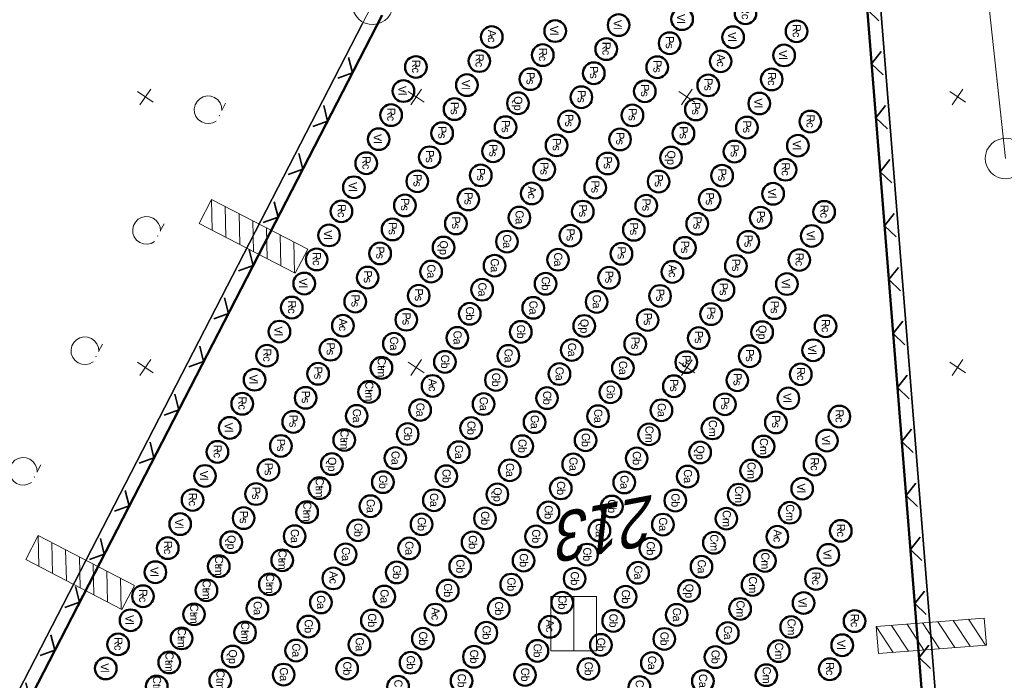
# Model space of a CAD drawing. Header units: metres. Extents: x 33319786 to 33319874, y 5793895 to 5794009.
# Tile 4 of 6: x 33319815 to 33319852, y 5793959 to 5793983. Entities that reach past the tile are written whole.
import ezdxf

# ---------------------------------------------------------------- set-up
doc = ezdxf.new("R2010")
doc.units = ezdxf.units.M
for name, color, linetype in [('ALKIS-GRZN', 7, 'Continuous'), ('Geländepunkte', 7, 'Continuous'), ('Laubbaumreihe', 7, 'Continuous'), ('PV_Bepflanzung', 7, 'Continuous'), ('PV_Zaun', 7, 'Continuous')]:
    doc.layers.add(name, color=color, linetype=linetype)
doc.styles.add('1', font='txt', dxfattribs={"height": 1})
doc.styles.add('189', font='txt', dxfattribs={"height": 1})
doc.styles.add('97', font='txt', dxfattribs={"width": 0.904762, "oblique": 17.156863, "height": 1})

# ---------------------------------------------------------------- blocks, each defined once
blk = doc.blocks.new('SYMB8590')
at = {"color": 18, "lineweight": 35, "true_color": 0x000000}
blk.add_lwpolyline([(-0.084743, 0.078405), (0, 0), (0.088911, 0.078405)], dxfattribs=at)
blk.add_lwpolyline([(-0.084743, 0.078405), (0, 0), (0.088911, 0.078405)], dxfattribs=at)
blk = doc.blocks.new('SymLine1')
at = {"xscale": 5, "yscale": 5, "rotation": 274.5622650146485}
for p in [(33319846.718, 5793983.273), (33319846.877, 5793981.28), (33319847.036, 5793979.286), (33319847.195, 5793977.292), (33319847.354, 5793975.299), (33319847.513, 5793973.305), (33319847.672, 5793971.311), (33319847.831, 5793969.318), (33319847.99, 5793967.324), (33319848.149, 5793965.33), (33319848.308, 5793963.337), (33319848.468, 5793961.343), (33319848.627, 5793959.349)]:
    blk.add_blockref('SYMB8590', p, dxfattribs=at)
blk = doc.blocks.new('SymLine3')
at = {"xscale": 5, "yscale": 5, "rotation": 62.73031997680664}
for p in [(33319827.702, 5793980.943), (33319826.786, 5793979.165), (33319825.869, 5793977.387), (33319824.953, 5793975.61), (33319824.037, 5793973.832), (33319823.12, 5793972.054), (33319822.204, 5793970.276), (33319821.288, 5793968.499), (33319820.371, 5793966.721), (33319819.455, 5793964.943), (33319818.538, 5793963.166), (33319817.622, 5793961.388), (33319816.706, 5793959.61), (33319815.789, 5793957.832), (33319814.873, 5793956.055), (33319813.957, 5793954.277), (33319813.04, 5793952.499), (33319812.124, 5793950.721), (33319811.208, 5793948.944)]:
    blk.add_blockref('SYMB8590', p, dxfattribs=at)
blk = doc.blocks.new('SYMB1405')
at = {"color": 20, "lineweight": 13, "true_color": 0xff4020}
blk.add_lwpolyline([(0.498496, 0), (0.488291, 0.100346), (0.458096, 0.196585), (0.409147, 0.284775), (0.343447, 0.361306), (0.263686, 0.423045), (0.17313, 0.467465), (0.075486, 0.492747), (-0.025248, 0.497856), (-0.124949, 0.482582), (-0.219535, 0.447552), (-0.305132, 0.394198), (-0.378238, 0.324706), (-0.435858, 0.241921), (-0.475634, 0.149231), (-0.495938, 0.050432), (-0.495938, -0.050432), (-0.475634, -0.149231), (-0.435858, -0.241921), (-0.378238, -0.324706), (-0.305132, -0.394198), (-0.219535, -0.447552), (-0.124949, -0.482582), (-0.025248, -0.497856), (0.075486, -0.492747), (0.17313, -0.467465), (0.263686, -0.423045), (0.343447, -0.361306), (0.409147, -0.284775), (0.458096, -0.196585), (0.488291, -0.100346), (0.498496, 0)], close=True, dxfattribs=at)
blk = doc.blocks.new('SYMB1300')
at = {"color": 20, "lineweight": 13, "true_color": 0xff4020}
for p, q in [((-0.05, -0.05), (0.05, 0.05)), ((-0.05, 0.05), (0.05, -0.05)), ((-0.05, -0.05), (0.05, 0.05)), ((-0.05, 0.05), (0.05, -0.05))]:
    blk.add_line(p, q, dxfattribs=at)
blk = doc.blocks.new('SYMB8000')
at = {"color": 20, "lineweight": 13, "true_color": 0xff4020}
blk.add_line((0.042328, 0), (0.102867, 0), dxfattribs=at)
blk.add_line((0.042328, 0), (0.102867, 0), dxfattribs=at)
blk.add_line((0.042328, 0), (0.102867, 0), dxfattribs=at)
blk.add_line((0.042328, 0), (0.102867, 0), dxfattribs=at)
blk.add_lwpolyline([(-0.04582, 0.001723), (-0.069537, 0.018347), (-0.087649, 0.04095), (-0.098706, 0.06772), (-0.101823, 0.096516), (-0.09675, 0.125032), (-0.083894, 0.150986), (-0.064283, 0.1723), (-0.039487, 0.187269), (-0.011491, 0.194695), (0.017464, 0.193982), (0.045061, 0.185188), (0.06909, 0.169017), (0.087628, 0.146763), (0.099192, 0.120208), (0.102855, 0.091476), (0.098325, 0.062869), (0.085964, 0.036675), (0.066762, 0.014992), (0.042255, -0.000446)], dxfattribs=at)
blk.add_lwpolyline([(-0.04582, 0.001723), (-0.069537, 0.018347), (-0.087649, 0.04095), (-0.098706, 0.06772), (-0.101823, 0.096516), (-0.09675, 0.125032), (-0.083894, 0.150986), (-0.064283, 0.1723), (-0.039487, 0.187269), (-0.011491, 0.194695), (0.017464, 0.193982), (0.045061, 0.185188), (0.06909, 0.169017), (0.087628, 0.146763), (0.099192, 0.120208), (0.102855, 0.091476), (0.098325, 0.062869), (0.085964, 0.036675), (0.066762, 0.014992), (0.042255, -0.000446)], dxfattribs=at)
blk.add_lwpolyline([(-0.04582, 0.001723), (-0.069537, 0.018347), (-0.087649, 0.04095), (-0.098706, 0.06772), (-0.101823, 0.096516), (-0.09675, 0.125032), (-0.083894, 0.150986), (-0.064283, 0.1723), (-0.039487, 0.187269), (-0.011491, 0.194695), (0.017464, 0.193982), (0.045061, 0.185188), (0.06909, 0.169017), (0.087628, 0.146763), (0.099192, 0.120208), (0.102855, 0.091476), (0.098325, 0.062869), (0.085964, 0.036675), (0.066762, 0.014992), (0.042255, -0.000446)], dxfattribs=at)
blk.add_lwpolyline([(-0.04582, 0.001723), (-0.069537, 0.018347), (-0.087649, 0.04095), (-0.098706, 0.06772), (-0.101823, 0.096516), (-0.09675, 0.125032), (-0.083894, 0.150986), (-0.064283, 0.1723), (-0.039487, 0.187269), (-0.011491, 0.194695), (0.017464, 0.193982), (0.045061, 0.185188), (0.06909, 0.169017), (0.087628, 0.146763), (0.099192, 0.120208), (0.102855, 0.091476), (0.098325, 0.062869), (0.085964, 0.036675), (0.066762, 0.014992), (0.042255, -0.000446)], dxfattribs=at)
blk.add_lwpolyline([(-0.00063, -0.000819), (0.001214, 0.000288), (-0.000815, 0.000473), (-0.00063, -0.000819)], close=True, dxfattribs=at)
blk.add_lwpolyline([(-0.00063, -0.000819), (0.001214, 0.000288), (-0.000815, 0.000473), (-0.00063, -0.000819)], close=True, dxfattribs=at)
blk = doc.blocks.new('PUNKT')
blk.add_point((0, 0))
at = {"flags": 1}
for tag, p in [('PUNKTNUMMER', (1, 0.5)), ('PUNKTHOEHE', (1, -0.5)), ('PUNKTSPEZIFIKATION', (1, -1.5))]:
    blk.add_attdef(tag, p, '', height=0.8, dxfattribs=at)
blk = doc.blocks.new('Rc')
at = {"color": 21, "lineweight": 50, "true_color": 0xffafaf}
blk.add_circle((0, 0), 2, dxfattribs=at)
at = {"color": 18, "true_color": 0x000000, "insert": (-1.331735, 0.794849), "char_height": 1.5, "attachment_point": 1, "line_spacing_factor": 0.959981, "style": '189'}
blk.add_mtext('Rc', dxfattribs=at)
blk = doc.blocks.new('Vl')
at = {"color": 254, "lineweight": 50, "true_color": 0xffe0c0}
blk.add_circle((0, 0), 2, dxfattribs=at)
at = {"color": 18, "true_color": 0x000000, "insert": (-0.961177, 0.555209), "char_height": 1.5, "attachment_point": 1, "line_spacing_factor": 0.959981, "style": '189'}
blk.add_mtext('Vl', dxfattribs=at)
blk = doc.blocks.new('Ps')
at = {"color": 131, "lineweight": 50, "true_color": 0x4cffff}
blk.add_circle((0, 0), 2, dxfattribs=at)
at = {"color": 18, "true_color": 0x000000, "insert": (-1.331735, 0.794849), "char_height": 1.5, "attachment_point": 1, "line_spacing_factor": 0.959981, "style": '189'}
blk.add_mtext('Ps', dxfattribs=at)
blk = doc.blocks.new('Ap')
at = {"color": 40, "lineweight": 50, "true_color": 0xffb400}
blk.add_circle((0, 0), 2, dxfattribs=at)
at = {"color": 18, "true_color": 0x000000, "insert": (-1.331735, 0.794849), "char_height": 1.5, "attachment_point": 1, "line_spacing_factor": 0.959981, "style": '1'}
blk.add_mtext('Ac', dxfattribs=at)
blk = doc.blocks.new('Qp')
at = {"color": 11, "lineweight": 50, "true_color": 0xff8080}
blk.add_circle((0, 0), 2, dxfattribs=at)
at = {"color": 18, "true_color": 0x000000, "insert": (-1.299175, 0.794849), "char_height": 1.5, "attachment_point": 1, "line_spacing_factor": 0.959981, "style": '189'}
blk.add_mtext('Qp', dxfattribs=at)
blk = doc.blocks.new('Ca')
at = {"color": 7, "lineweight": 50, "true_color": 0xf7f7ef}
blk.add_circle((0, 0), 2, dxfattribs=at)
at = {"color": 18, "true_color": 0x000000, "insert": (-1.331735, 0.794849), "char_height": 1.5, "attachment_point": 1, "line_spacing_factor": 0.959981, "style": '189'}
blk.add_mtext('Ca', dxfattribs=at)
blk = doc.blocks.new('Cb')
at = {"color": 83, "lineweight": 50, "true_color": 0x78d878}
blk.add_circle((0, 0), 2, dxfattribs=at)
at = {"color": 18, "true_color": 0x000000, "insert": (-1.331735, 0.794849), "char_height": 1.5, "attachment_point": 1, "line_spacing_factor": 0.959981, "style": '1'}
blk.add_mtext('Cb', dxfattribs=at)
blk = doc.blocks.new('Cm')
at = {"color": 18, "lineweight": 50, "true_color": 0x000000}
blk.add_circle((0, 0), 2, dxfattribs=at)
at = {"color": 18, "true_color": 0x000000, "insert": (-1.563334, 0.82643), "char_height": 1.5, "attachment_point": 1, "line_spacing_factor": 0.959981, "style": '189'}
blk.add_mtext('Cm', dxfattribs=at)
blk = doc.blocks.new('Ctm')
at = {"color": 253, "lineweight": 50, "true_color": 0xa8a8a8}
blk.add_circle((0, 0), 2, dxfattribs=at)
at = {"color": 18, "true_color": 0x000000, "insert": (-1.937992, 0.794849), "char_height": 1.5, "attachment_point": 1, "line_spacing_factor": 0.959981, "style": '189'}
blk.add_mtext('Ctm', dxfattribs=at)

msp = doc.modelspace()

# ---------------------------------------------------------------- linework, layer by layer
at = {"layer": 'ALKIS-GRZN', "color": 20, "lineweight": 25, "true_color": 0xff4020}
for p, q in [((33319851.068, 5793935.036), (33319846.751, 5793989.146)), ((33319846.751, 5793989.146), (33319851.068, 5793935.036)), ((33319810.867, 5793949.375), (33319828.079, 5793982.766)), ((33319828.079, 5793982.766), (33319810.867, 5793949.375))]:
    msp.add_line(p, q, dxfattribs=at)
at = {"layer": 'ALKIS-GRZN', "color": 20, "lineweight": 13, "true_color": 0xff4020}
for p, q in [((33319851.819, 5793977.781), (33319850.686, 5793988.382)), ((33319851.734, 5793978.577), (33319850.771, 5793987.587)), ((33319850.771, 5793987.587), (33319851.734, 5793978.577))]:
    msp.add_line(p, q, dxfattribs=at)
at = {"layer": 'PV_Bepflanzung', "color": 18, "lineweight": 13, "true_color": 0x000000}
for p, q in [((33319822.5, 5793976.269), (33319822.04, 5793975.382)), ((33319826.05, 5793974.426), (33319822.5, 5793976.269)), ((33319822.5, 5793976.269), (33319822.525, 5793975.13)), ((33319823.006, 5793976.007), (33319823.031, 5793974.867)), ((33319823.512, 5793975.744), (33319823.537, 5793974.604)), ((33319825.589, 5793973.538), (33319822.04, 5793975.382)), ((33319824.018, 5793975.481), (33319824.043, 5793974.341)), ((33319824.524, 5793975.218), (33319824.549, 5793974.079)), ((33319825.03, 5793974.956), (33319825.055, 5793973.816)), ((33319825.536, 5793974.693), (33319825.561, 5793973.553)), ((33319826.05, 5793974.426), (33319825.589, 5793973.538)), ((33319826.042, 5793974.43), (33319826.042, 5793974.41)), ((33319816.098, 5793963.849), (33319815.637, 5793962.962)), ((33319819.648, 5793962.006), (33319816.098, 5793963.849)), ((33319816.098, 5793963.849), (33319816.123, 5793962.709)), ((33319816.604, 5793963.586), (33319816.629, 5793962.447)), ((33319817.11, 5793963.324), (33319817.135, 5793962.184)), ((33319817.616, 5793963.061), (33319817.641, 5793961.921)), ((33319819.187, 5793961.118), (33319815.637, 5793962.962)), ((33319818.122, 5793962.798), (33319818.147, 5793961.658)), ((33319818.628, 5793962.536), (33319818.653, 5793961.396)), ((33319819.133, 5793962.273), (33319819.158, 5793961.133)), ((33319819.648, 5793962.006), (33319819.187, 5793961.118)), ((33319819.639, 5793962.01), (33319819.64, 5793961.99)), ((33319835.028, 5793961.592), (33319835.028, 5793959.592)), ((33319836.721, 5793961.592), (33319835.028, 5793961.592)), ((33319835.875, 5793961.592), (33319835.875, 5793959.592)), ((33319836.721, 5793961.592), (33319836.721, 5793959.592)), ((33319851.035, 5793960.802), (33319847.047, 5793960.484)), ((33319847.047, 5793960.484), (33319847.127, 5793959.487)), ((33319847.047, 5793960.484), (33319847.673, 5793959.531)), ((33319847.616, 5793960.529), (33319848.241, 5793959.576)), ((33319848.184, 5793960.575), (33319848.809, 5793959.621)), ((33319848.752, 5793960.62), (33319849.377, 5793959.667)), ((33319849.32, 5793960.665), (33319849.946, 5793959.712)), ((33319849.889, 5793960.711), (33319850.514, 5793959.757)), ((33319850.457, 5793960.756), (33319851.082, 5793959.803)), ((33319851.025, 5793960.801), (33319851.036, 5793960.784)), ((33319851.035, 5793960.802), (33319851.114, 5793959.805)), ((33319851.114, 5793959.805), (33319847.127, 5793959.487)), ((33319836.721, 5793959.592), (33319835.028, 5793959.592))]:
    msp.add_line(p, q, dxfattribs=at)
at = {"layer": 'PV_Zaun', "color": 18, "lineweight": 50, "true_color": 0x000000}
for p, q in [((33319846.24, 5793989.254), (33319850.572, 5793934.967)), ((33319811.208, 5793948.944), (33319828.8, 5793983.072))]:
    msp.add_line(p, q, dxfattribs=at)
at = {"layer": 'PV_Zaun', "color": 18, "lineweight": 13, "true_color": 0x000000}
msp.add_lwpolyline([(33319810.501, 5793948.664), (33319828.446, 5793983.477), (33319846.687, 5793989.943), (33319851.132, 5793934.238), (33319810.501, 5793948.664)], close=True, dxfattribs=at)

# ---------------------------------------------------------------- block references
at = {"layer": 'ALKIS-GRZN', "xscale": 1.5, "yscale": 1.5, "zscale": 1.5, "rotation": 190.8}
for p in [(33319828.446, 5793983.477), (33319851.819, 5793977.781)]:
    msp.add_blockref('SYMB1405', p, dxfattribs=at)
at = {"layer": 'Geländepunkte', "xscale": 5, "yscale": 5, "zscale": 5, "rotation": 190.8}
for p in [(33319820.053, 5793980.055), (33319830.052, 5793980.055), (33319840.052, 5793980.055), (33319850.052, 5793980.055), (33319820.053, 5793970.056), (33319830.052, 5793970.056), (33319840.052, 5793970.055), (33319850.052, 5793970.056)]:
    msp.add_blockref('SYMB1300', p, dxfattribs=at)
at = {"layer": 'Laubbaumreihe', "xscale": 5, "yscale": 5, "zscale": 5, "rotation": 62.91702575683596}
for p in [(33319822.785, 5793979.366), (33319820.509, 5793974.914), (33319818.232, 5793970.462), (33319815.956, 5793966.01)]:
    msp.add_blockref('SYMB8000', p, dxfattribs=at)
at = {"layer": 'PV_Bepflanzung', "xscale": 0.2, "yscale": 0.2, "zscale": 0.2, "rotation": 270}
for name, p in [('Rc', (33319842.218, 5793983.149)), ('Vl', (33319837.532, 5793982.71)), ('Vl', (33319839.875, 5793982.929)), ('Ap', (33319832.846, 5793982.27)), ('Vl', (33319835.189, 5793982.49)), ('PUNKT', (33319837.532, 5793982.71)), ('Vl', (33319841.759, 5793982.26)), ('Rc', (33319844.102, 5793982.48)), ('PUNKT', (33319835.189, 5793982.49)), ('Ps', (33319839.416, 5793982.04)), ('PUNKT', (33319844.102, 5793982.48)), ('PUNKT', (33319832.846, 5793982.27)), ('Rc', (33319834.731, 5793981.601)), ('Rc', (33319837.074, 5793981.821)), ('PUNKT', (33319839.416, 5793982.04)), ('PUNKT', (33319841.759, 5793982.26)), ('Vl', (33319843.644, 5793981.591)), ('Rc', (33319830.045, 5793981.162)), ('Rc', (33319832.388, 5793981.381)), ('PUNKT', (33319834.731, 5793981.601)), ('PUNKT', (33319837.074, 5793981.821)), ('Ap', (33319841.301, 5793981.371)), ('PUNKT', (33319843.644, 5793981.591)), ('PUNKT', (33319832.388, 5793981.381)), ('Ps', (33319836.615, 5793980.932)), ('Ps', (33319838.958, 5793981.152)), ('PUNKT', (33319841.301, 5793981.371)), ('PUNKT', (33319830.045, 5793981.162)), ('Vl', (33319831.929, 5793980.493)), ('Ps', (33319834.272, 5793980.712)), ('PUNKT', (33319836.615, 5793980.932)), ('PUNKT', (33319838.958, 5793981.152)), ('Ps', (33319840.843, 5793980.482)), ('Rc', (33319843.186, 5793980.702)), ('Vl', (33319829.586, 5793980.273)), ('PUNKT', (33319831.929, 5793980.493)), ('PUNKT', (33319834.272, 5793980.712)), ('Ps', (33319838.5, 5793980.263)), ('PUNKT', (33319840.843, 5793980.482)), ('PUNKT', (33319843.186, 5793980.702)), ('PUNKT', (33319829.586, 5793980.273)), ('Qp', (33319833.814, 5793979.823)), ('Ps', (33319836.157, 5793980.043)), ('PUNKT', (33319838.5, 5793980.263)), ('Vl', (33319842.728, 5793979.813)), ('Rc', (33319829.128, 5793979.384)), ('Ps', (33319831.471, 5793979.604)), ('PUNKT', (33319833.814, 5793979.823)), ('PUNKT', (33319836.157, 5793980.043)), ('Ps', (33319838.042, 5793979.374)), ('Ps', (33319840.385, 5793979.594)), ('PUNKT', (33319842.728, 5793979.813)), ('PUNKT', (33319829.128, 5793979.384)), ('PUNKT', (33319831.471, 5793979.604)), ('Ps', (33319835.699, 5793979.154)), ('PUNKT', (33319838.042, 5793979.374)), ('PUNKT', (33319840.385, 5793979.594)), ('Rc', (33319844.612, 5793979.144)), ('Ps', (33319831.013, 5793978.715)), ('Ps', (33319833.356, 5793978.935)), ('PUNKT', (33319835.699, 5793979.154)), ('Ps', (33319839.927, 5793978.705)), ('Ps', (33319842.27, 5793978.924)), ('PUNKT', (33319844.612, 5793979.144)), ('Vl', (33319828.67, 5793978.495)), ('PUNKT', (33319831.013, 5793978.715)), ('PUNKT', (33319833.356, 5793978.935)), ('Ps', (33319835.241, 5793978.265)), ('Ps', (33319837.584, 5793978.485)), ('PUNKT', (33319839.927, 5793978.705)), ('PUNKT', (33319842.27, 5793978.924)), ('Vl', (33319844.154, 5793978.255)), ('PUNKT', (33319828.67, 5793978.495)), ('Ps', (33319832.898, 5793978.046)), ('PUNKT', (33319837.584, 5793978.485)), ('Ps', (33319841.811, 5793978.036)), ('Rc', (33319828.212, 5793977.606)), ('Ps', (33319830.555, 5793977.826)), ('PUNKT', (33319832.898, 5793978.046)), ('PUNKT', (33319835.241, 5793978.265)), ('Ps', (33319837.126, 5793977.596)), ('Qp', (33319839.468, 5793977.816)), ('PUNKT', (33319841.811, 5793978.036)), ('PUNKT', (33319844.154, 5793978.255)), ('PUNKT', (33319828.212, 5793977.606)), ('PUNKT', (33319830.555, 5793977.826)), ('Ps', (33319832.44, 5793977.157)), ('Ps', (33319834.783, 5793977.377)), ('PUNKT', (33319837.126, 5793977.596)), ('PUNKT', (33319839.468, 5793977.816)), ('Rc', (33319843.696, 5793977.366)), ('Ps', (33319830.097, 5793976.937)), ('PUNKT', (33319834.783, 5793977.377)), ('Ps', (33319839.01, 5793976.927)), ('Ps', (33319841.353, 5793977.147)), ('PUNKT', (33319843.696, 5793977.366)), ('Vl', (33319827.754, 5793976.717)), ('PUNKT', (33319830.097, 5793976.937)), ('PUNKT', (33319832.44, 5793977.157)), ('Ap', (33319834.324, 5793976.488)), ('Ps', (33319836.667, 5793976.707)), ('PUNKT', (33319839.01, 5793976.927)), ('PUNKT', (33319841.353, 5793977.147)), ('Vl', (33319843.238, 5793976.477)), ('PUNKT', (33319827.754, 5793976.717)), ('Ps', (33319831.981, 5793976.268)), ('PUNKT', (33319834.324, 5793976.488)), ('PUNKT', (33319836.667, 5793976.707)), ('Ps', (33319840.895, 5793976.258)), ('PUNKT', (33319843.238, 5793976.477)), ('Rc', (33319827.296, 5793975.829)), ('Ps', (33319829.639, 5793976.048)), ('PUNKT', (33319831.981, 5793976.268)), ('Ps', (33319836.209, 5793975.818)), ('Ps', (33319838.552, 5793976.038)), ('PUNKT', (33319840.895, 5793976.258)), ('Rc', (33319845.123, 5793975.808)), ('PUNKT', (33319827.296, 5793975.829)), ('PUNKT', (33319829.639, 5793976.048)), ('Ps', (33319831.523, 5793975.379)), ('Ca', (33319833.866, 5793975.599)), ('PUNKT', (33319836.209, 5793975.818)), ('PUNKT', (33319838.552, 5793976.038)), ('Ps', (33319840.437, 5793975.369)), ('Ps', (33319842.78, 5793975.589)), ('PUNKT', (33319845.123, 5793975.808)), ('Ps', (33319829.181, 5793975.16)), ('PUNKT', (33319831.523, 5793975.379)), ('PUNKT', (33319833.866, 5793975.599)), ('Ps', (33319838.094, 5793975.149)), ('PUNKT', (33319842.78, 5793975.589)), ('Vl', (33319826.837, 5793974.94)), ('PUNKT', (33319829.181, 5793975.16)), ('Ca', (33319833.408, 5793974.71)), ('Ps', (33319835.751, 5793974.93)), ('PUNKT', (33319838.094, 5793975.149)), ('PUNKT', (33319840.437, 5793975.369)), ('Ps', (33319842.322, 5793974.7)), ('Vl', (33319844.665, 5793974.919)), ('PUNKT', (33319826.837, 5793974.94)), ('Ps', (33319828.722, 5793974.271)), ('Qp', (33319831.065, 5793974.491)), ('PUNKT', (33319833.408, 5793974.71)), ('PUNKT', (33319835.751, 5793974.93)), ('Ps', (33319837.636, 5793974.26)), ('Ps', (33319839.979, 5793974.48)), ('PUNKT', (33319842.322, 5793974.7)), ('PUNKT', (33319844.665, 5793974.919)), ('Rc', (33319826.379, 5793974.051)), ('PUNKT', (33319831.065, 5793974.491)), ('Ca', (33319835.293, 5793974.041)), ('PUNKT', (33319839.979, 5793974.48)), ('Rc', (33319844.206, 5793974.031)), ('PUNKT', (33319826.379, 5793974.051)), ('PUNKT', (33319828.722, 5793974.271)), ('Ca', (33319830.607, 5793973.602)), ('Ca', (33319832.95, 5793973.822)), ('PUNKT', (33319835.293, 5793974.041)), ('PUNKT', (33319837.636, 5793974.26)), ('Ap', (33319839.52, 5793973.591)), ('Ps', (33319841.864, 5793973.811)), ('PUNKT', (33319844.206, 5793974.031)), ('Vl', (33319825.921, 5793973.162)), ('Ps', (33319828.264, 5793973.382)), ('PUNKT', (33319830.607, 5793973.602)), ('PUNKT', (33319832.95, 5793973.822)), ('Ps', (33319837.178, 5793973.372)), ('PUNKT', (33319839.52, 5793973.591)), ('PUNKT', (33319841.864, 5793973.811)), ('PUNKT', (33319828.264, 5793973.382)), ('Ca', (33319832.492, 5793972.933)), ('Cb', (33319834.835, 5793973.152)), ('PUNKT', (33319837.178, 5793973.372)), ('Ps', (33319841.405, 5793972.922)), ('Vl', (33319843.748, 5793973.142)), ('PUNKT', (33319825.921, 5793973.162)), ('Ps', (33319827.806, 5793972.493)), ('Ps', (33319830.149, 5793972.713)), ('PUNKT', (33319832.492, 5793972.933)), ('PUNKT', (33319834.835, 5793973.152)), ('Ca', (33319836.72, 5793972.483)), ('Ps', (33319839.062, 5793972.702)), ('PUNKT', (33319841.405, 5793972.922)), ('PUNKT', (33319843.748, 5793973.142)), ('Rc', (33319825.463, 5793972.273)), ('PUNKT', (33319827.806, 5793972.493)), ('PUNKT', (33319830.149, 5793972.713)), ('Ca', (33319834.377, 5793972.263)), ('PUNKT', (33319836.72, 5793972.483)), ('PUNKT', (33319839.062, 5793972.702)), ('Ps', (33319843.29, 5793972.253)), ('PUNKT', (33319825.463, 5793972.273)), ('Ps', (33319829.691, 5793971.824)), ('Cb', (33319832.034, 5793972.044)), ('PUNKT', (33319834.377, 5793972.263)), ('Ps', (33319838.604, 5793971.814)), ('Ps', (33319840.947, 5793972.033)), ('PUNKT', (33319843.29, 5793972.253)), ('Vl', (33319825.005, 5793971.384)), ('Ap', (33319827.348, 5793971.604)), ('PUNKT', (33319829.691, 5793971.824)), ('PUNKT', (33319832.034, 5793972.044)), ('Cb', (33319833.919, 5793971.375)), ('Qp', (33319836.261, 5793971.594)), ('PUNKT', (33319838.604, 5793971.814)), ('PUNKT', (33319840.947, 5793972.033)), ('Qp', (33319842.832, 5793971.364)), ('Rc', (33319845.175, 5793971.584)), ('PUNKT', (33319825.005, 5793971.384)), ('PUNKT', (33319827.348, 5793971.604)), ('Ca', (33319831.576, 5793971.155)), ('PUNKT', (33319833.919, 5793971.375)), ('PUNKT', (33319836.261, 5793971.594)), ('Ps', (33319840.489, 5793971.145)), ('PUNKT', (33319845.175, 5793971.584)), ('Ps', (33319826.89, 5793970.716)), ('Ca', (33319829.233, 5793970.935)), ('PUNKT', (33319831.576, 5793971.155)), ('Ca', (33319835.803, 5793970.705)), ('Ps', (33319838.146, 5793970.925)), ('PUNKT', (33319840.489, 5793971.145)), ('PUNKT', (33319842.832, 5793971.364)), ('Vl', (33319844.717, 5793970.695)), ('Rc', (33319824.547, 5793970.496)), ('PUNKT', (33319826.89, 5793970.716)), ('PUNKT', (33319829.233, 5793970.935)), ('Cb', (33319831.117, 5793970.266)), ('Ca', (33319833.46, 5793970.486)), ('PUNKT', (33319835.803, 5793970.705)), ('PUNKT', (33319838.146, 5793970.925)), ('Ps', (33319840.031, 5793970.256)), ('Ps', (33319842.374, 5793970.476)), ('PUNKT', (33319844.717, 5793970.695)), ('PUNKT', (33319824.547, 5793970.496)), ('Ctm', (33319828.774, 5793970.046)), ('PUNKT', (33319833.46, 5793970.486)), ('Ca', (33319837.688, 5793970.036)), ('PUNKT', (33319842.374, 5793970.476)), ('Vl', (33319824.088, 5793969.607)), ('Ps', (33319826.432, 5793969.827)), ('PUNKT', (33319828.774, 5793970.046)), ('PUNKT', (33319831.117, 5793970.266)), ('Cb', (33319833.002, 5793969.597)), ('Ca', (33319835.345, 5793969.817)), ('PUNKT', (33319837.688, 5793970.036)), ('PUNKT', (33319840.031, 5793970.256)), ('Ps', (33319841.916, 5793969.587)), ('Rc', (33319844.259, 5793969.806)), ('PUNKT', (33319824.088, 5793969.607)), ('PUNKT', (33319826.432, 5793969.827)), ('Ctm', (33319828.316, 5793969.158)), ('Ap', (33319830.659, 5793969.377)), ('PUNKT', (33319833.002, 5793969.597)), ('PUNKT', (33319835.345, 5793969.817)), ('Ps', (33319839.573, 5793969.367)), ('PUNKT', (33319841.916, 5793969.587)), ('PUNKT', (33319844.259, 5793969.806)), ('Ps', (33319825.973, 5793968.938)), ('PUNKT', (33319830.659, 5793969.377)), ('Cb', (33319834.887, 5793968.928)), ('Cb', (33319837.23, 5793969.147)), ('PUNKT', (33319839.573, 5793969.367)), ('Vl', (33319843.801, 5793968.918)), ('Rc', (33319823.63, 5793968.718)), ('PUNKT', (33319825.973, 5793968.938)), ('PUNKT', (33319828.316, 5793969.158)), ('Ca', (33319830.201, 5793968.489)), ('Ca', (33319832.544, 5793968.708)), ('PUNKT', (33319834.887, 5793968.928)), ('PUNKT', (33319837.23, 5793969.147)), ('Ca', (33319839.115, 5793968.478)), ('Ps', (33319841.458, 5793968.698)), ('PUNKT', (33319843.801, 5793968.918)), ('PUNKT', (33319823.63, 5793968.718)), ('Ca', (33319827.858, 5793968.269)), ('PUNKT', (33319830.201, 5793968.489)), ('PUNKT', (33319832.544, 5793968.708)), ('Ca', (33319836.772, 5793968.259)), ('PUNKT', (33319839.115, 5793968.478)), ('PUNKT', (33319841.458, 5793968.698)), ('Rc', (33319845.685, 5793968.248)), ('Vl', (33319823.172, 5793967.829)), ('Ps', (33319825.515, 5793968.049)), ('PUNKT', (33319827.858, 5793968.269)), ('Cb', (33319832.086, 5793967.819)), ('Ca', (33319834.429, 5793968.039)), ('PUNKT', (33319836.772, 5793968.259)), ('Cm', (33319840.999, 5793967.809)), ('Ps', (33319843.342, 5793968.029)), ('PUNKT', (33319845.685, 5793968.248)), ('PUNKT', (33319823.172, 5793967.829)), ('PUNKT', (33319825.515, 5793968.049)), ('Ctm', (33319827.4, 5793967.38)), ('Cb', (33319829.743, 5793967.6)), ('PUNKT', (33319832.086, 5793967.819)), ('PUNKT', (33319834.429, 5793968.039)), ('Cb', (33319836.313, 5793967.37)), ('Cm', (33319838.656, 5793967.589)), ('PUNKT', (33319840.999, 5793967.809)), ('PUNKT', (33319843.342, 5793968.029)), ('Vl', (33319845.227, 5793967.359)), ('Ps', (33319825.057, 5793967.16)), ('PUNKT', (33319827.4, 5793967.38)), ('PUNKT', (33319829.743, 5793967.6)), ('Cb', (33319833.971, 5793967.15)), ('PUNKT', (33319838.656, 5793967.589)), ('Cm', (33319842.884, 5793967.14)), ('Rc', (33319822.714, 5793966.94)), ('PUNKT', (33319825.057, 5793967.16)), ('Ca', (33319829.285, 5793966.711)), ('Ca', (33319831.628, 5793966.93)), ('PUNKT', (33319833.971, 5793967.15)), ('PUNKT', (33319836.313, 5793967.37)), ('Cb', (33319838.198, 5793966.7)), ('Qp', (33319840.541, 5793966.92)), ('PUNKT', (33319842.884, 5793967.14)), ('PUNKT', (33319845.227, 5793967.359)), ('PUNKT', (33319822.714, 5793966.94)), ('Ps', (33319824.599, 5793966.272)), ('Qp', (33319826.942, 5793966.491)), ('PUNKT', (33319829.285, 5793966.711)), ('PUNKT', (33319831.628, 5793966.93)), ('Ca', (33319833.512, 5793966.261)), ('Ca', (33319835.855, 5793966.481)), ('PUNKT', (33319838.198, 5793966.7)), ('PUNKT', (33319840.541, 5793966.92)), ('Cm', (33319842.426, 5793966.251)), ('Rc', (33319844.769, 5793966.471)), ('Vl', (33319822.256, 5793966.052)), ('PUNKT', (33319826.942, 5793966.491)), ('Cb', (33319831.169, 5793966.042)), ('PUNKT', (33319835.855, 5793966.481)), ('Ca', (33319840.083, 5793966.031)), ('PUNKT', (33319844.769, 5793966.471)), ('PUNKT', (33319822.256, 5793966.052)), ('PUNKT', (33319824.599, 5793966.272)), ('Ctm', (33319826.484, 5793965.602)), ('Cb', (33319828.827, 5793965.822)), ('PUNKT', (33319831.169, 5793966.042)), ('PUNKT', (33319833.512, 5793966.261)), ('Cb', (33319835.397, 5793965.592)), ('Ca', (33319837.74, 5793965.812)), ('PUNKT', (33319840.083, 5793966.031)), ('PUNKT', (33319842.426, 5793966.251)), ('Vl', (33319844.311, 5793965.582)), ('Rc', (33319821.798, 5793965.163)), ('Ps', (33319824.141, 5793965.383)), ('PUNKT', (33319826.484, 5793965.602)), ('PUNKT', (33319828.827, 5793965.822)), ('Qp', (33319833.054, 5793965.372)), ('PUNKT', (33319835.397, 5793965.592)), ('PUNKT', (33319837.74, 5793965.812)), ('Cm', (33319841.968, 5793965.362)), ('PUNKT', (33319844.311, 5793965.582)), ('PUNKT', (33319824.141, 5793965.383)), ('Ca', (33319828.368, 5793964.933)), ('Ca', (33319830.711, 5793965.153)), ('PUNKT', (33319833.054, 5793965.372)), ('Cb', (33319837.282, 5793964.923)), ('Cb', (33319839.625, 5793965.143)), ('PUNKT', (33319841.968, 5793965.362)), ('PUNKT', (33319821.798, 5793965.163)), ('Ps', (33319823.683, 5793964.494)), ('Ctm', (33319826.026, 5793964.714)), ('PUNKT', (33319828.368, 5793964.933)), ('PUNKT', (33319830.711, 5793965.153)), ('Cb', (33319832.596, 5793964.484)), ('Cb', (33319834.939, 5793964.703)), ('PUNKT', (33319837.282, 5793964.923)), ('PUNKT', (33319839.625, 5793965.143)), ('Cm', (33319841.51, 5793964.474)), ('Cm', (33319843.853, 5793964.693)), ('Vl', (33319821.339, 5793964.274)), ('PUNKT', (33319823.683, 5793964.494)), ('PUNKT', (33319826.026, 5793964.714)), ('Cb', (33319830.253, 5793964.264)), ('PUNKT', (33319832.596, 5793964.484)), ('PUNKT', (33319834.939, 5793964.703)), ('Ca', (33319839.167, 5793964.254)), ('PUNKT', (33319841.51, 5793964.474)), ('PUNKT', (33319843.853, 5793964.693)), ('PUNKT', (33319821.339, 5793964.274)), ('Ca', (33319825.567, 5793963.825)), ('Cb', (33319827.91, 5793964.044)), ('PUNKT', (33319830.253, 5793964.264)), ('Cb', (33319834.481, 5793963.815)), ('Ca', (33319836.824, 5793964.034)), ('PUNKT', (33319839.167, 5793964.254)), ('Ap', (33319843.395, 5793963.804)), ('Rc', (33319845.737, 5793964.024)), ('Rc', (33319820.881, 5793963.385)), ('Qp', (33319823.224, 5793963.605)), ('PUNKT', (33319825.567, 5793963.825)), ('PUNKT', (33319827.91, 5793964.044)), ('Ca', (33319829.795, 5793963.375)), ('Cb', (33319832.138, 5793963.595)), ('PUNKT', (33319834.481, 5793963.815)), ('PUNKT', (33319836.824, 5793964.034)), ('Cb', (33319838.709, 5793963.365)), ('Cm', (33319841.051, 5793963.584)), ('PUNKT', (33319843.395, 5793963.804)), ('PUNKT', (33319845.737, 5793964.024)), ('PUNKT', (33319820.881, 5793963.385)), ('PUNKT', (33319823.224, 5793963.605)), ('Ca', (33319827.452, 5793963.155)), ('PUNKT', (33319829.795, 5793963.375)), ('PUNKT', (33319832.138, 5793963.595)), ('Cb', (33319836.366, 5793963.145)), ('PUNKT', (33319841.051, 5793963.584)), ('Vl', (33319845.279, 5793963.135)), ('Ctm', (33319822.766, 5793962.716)), ('Ctm', (33319825.109, 5793962.936)), ('PUNKT', (33319827.452, 5793963.155)), ('Cb', (33319831.68, 5793962.706)), ('Cb', (33319834.023, 5793962.926)), ('PUNKT', (33319836.366, 5793963.145)), ('PUNKT', (33319838.709, 5793963.365)), ('Ca', (33319840.593, 5793962.696)), ('Cm', (33319842.936, 5793962.915)), ('PUNKT', (33319845.279, 5793963.135)), ('Vl', (33319820.423, 5793962.496)), ('PUNKT', (33319822.766, 5793962.716)), ('PUNKT', (33319825.109, 5793962.936)), ('Ap', (33319826.994, 5793962.267)), ('Cb', (33319829.337, 5793962.486)), ('PUNKT', (33319831.68, 5793962.706)), ('PUNKT', (33319834.023, 5793962.926)), ('Cb', (33319835.908, 5793962.256)), ('Ca', (33319838.25, 5793962.476)), ('PUNKT', (33319840.593, 5793962.696)), ('PUNKT', (33319842.936, 5793962.915)), ('Rc', (33319844.821, 5793962.246)), ('PUNKT', (33319820.423, 5793962.496)), ('Ctm', (33319824.651, 5793962.047)), ('PUNKT', (33319829.337, 5793962.486)), ('Cb', (33319833.565, 5793962.037)), ('PUNKT', (33319838.25, 5793962.476)), ('Cm', (33319842.478, 5793962.026)), ('Rc', (33319819.965, 5793961.607)), ('Ctm', (33319822.308, 5793961.827)), ('PUNKT', (33319824.651, 5793962.047)), ('PUNKT', (33319826.994, 5793962.267)), ('Ca', (33319828.879, 5793961.597)), ('Cb', (33319831.222, 5793961.817)), ('PUNKT', (33319833.565, 5793962.037)), ('PUNKT', (33319835.908, 5793962.256)), ('Cb', (33319837.792, 5793961.587)), ('Qp', (33319840.135, 5793961.807)), ('PUNKT', (33319842.478, 5793962.026)), ('PUNKT', (33319844.821, 5793962.246)), ('PUNKT', (33319819.965, 5793961.607)), ('PUNKT', (33319822.308, 5793961.827)), ('Ca', (33319824.193, 5793961.158)), ('Ca', (33319826.536, 5793961.378)), ('PUNKT', (33319828.879, 5793961.597)), ('PUNKT', (33319831.222, 5793961.817)), ('Cb', (33319835.449, 5793961.368)), ('PUNKT', (33319837.792, 5793961.587)), ('PUNKT', (33319840.135, 5793961.807)), ('Vl', (33319844.363, 5793961.357)), ('Ctm', (33319821.85, 5793960.939)), ('PUNKT', (33319826.536, 5793961.378)), ('Ap', (33319830.763, 5793960.928)), ('Cb', (33319833.106, 5793961.148)), ('PUNKT', (33319835.449, 5793961.368)), ('Ca', (33319839.677, 5793960.918)), ('Cm', (33319842.02, 5793961.138)), ('PUNKT', (33319844.363, 5793961.357)), ('Vl', (33319819.507, 5793960.719)), ('PUNKT', (33319821.85, 5793960.939)), ('PUNKT', (33319824.193, 5793961.158)), ('Cb', (33319826.078, 5793960.489)), ('Cb', (33319828.42, 5793960.709)), ('PUNKT', (33319830.763, 5793960.928)), ('PUNKT', (33319833.106, 5793961.148)), ('Ap', (33319834.991, 5793960.479)), ('Cb', (33319837.334, 5793960.698)), ('PUNKT', (33319839.677, 5793960.918)), ('PUNKT', (33319842.02, 5793961.138)), ('Cm', (33319843.905, 5793960.469)), ('Rc', (33319846.247, 5793960.688)), ('PUNKT', (33319819.507, 5793960.719)), ('Ctm', (33319823.735, 5793960.269)), ('PUNKT', (33319826.078, 5793960.489)), ('PUNKT', (33319828.42, 5793960.709)), ('Cb', (33319832.648, 5793960.259)), ('PUNKT', (33319834.991, 5793960.479)), ('PUNKT', (33319837.334, 5793960.698)), ('Ca', (33319841.562, 5793960.249)), ('PUNKT', (33319843.905, 5793960.469)), ('PUNKT', (33319846.247, 5793960.688)), ('Rc', (33319819.049, 5793959.83)), ('Ctm', (33319821.392, 5793960.05)), ('PUNKT', (33319823.735, 5793960.269)), ('Ca', (33319827.962, 5793959.82)), ('Cb', (33319830.305, 5793960.039)), ('PUNKT', (33319832.648, 5793960.259)), ('Cb', (33319836.876, 5793959.81)), ('Cb', (33319839.219, 5793960.029)), ('PUNKT', (33319841.562, 5793960.249)), ('Vl', (33319845.789, 5793959.799)), ('PUNKT', (33319819.049, 5793959.83)), ('PUNKT', (33319821.392, 5793960.05)), ('Qp', (33319823.277, 5793959.381)), ('Ca', (33319825.62, 5793959.6)), ('PUNKT', (33319827.962, 5793959.82)), ('PUNKT', (33319830.305, 5793960.039)), ('Cb', (33319832.19, 5793959.37)), ('Cb', (33319834.533, 5793959.59)), ('PUNKT', (33319836.876, 5793959.81)), ('PUNKT', (33319839.219, 5793960.029)), ('Cb', (33319841.104, 5793959.36)), ('Cm', (33319843.447, 5793959.58)), ('PUNKT', (33319845.789, 5793959.799)), ('Ctm', (33319820.934, 5793959.161)), ('PUNKT', (33319823.277, 5793959.381)), ('PUNKT', (33319825.62, 5793959.6)), ('Cb', (33319829.847, 5793959.151)), ('PUNKT', (33319834.533, 5793959.59)), ('Ca', (33319838.761, 5793959.14)), ('PUNKT', (33319843.447, 5793959.58)), ('Vl', (33319818.59, 5793958.941)), ('PUNKT', (33319820.934, 5793959.161)), ('Ca', (33319825.161, 5793958.711)), ('Cb', (33319827.504, 5793958.931)), ('PUNKT', (33319829.847, 5793959.151)), ('PUNKT', (33319832.19, 5793959.37)), ('Cb', (33319834.075, 5793958.701)), ('Cb', (33319836.418, 5793958.921)), ('PUNKT', (33319838.761, 5793959.14)), ('PUNKT', (33319841.104, 5793959.36)), ('Cm', (33319842.988, 5793958.691)), ('Rc', (33319845.331, 5793958.91)), ('PUNKT', (33319818.59, 5793958.941)), ('Ctm', (33319820.475, 5793958.272)), ('Ctm', (33319822.818, 5793958.492)), ('PUNKT', (33319825.161, 5793958.711)), ('PUNKT', (33319827.504, 5793958.931)), ('Ca', (33319829.389, 5793958.262)), ('Cb', (33319831.732, 5793958.481)), ('PUNKT', (33319834.075, 5793958.701)), ('PUNKT', (33319836.418, 5793958.921)), ('Cb', (33319838.302, 5793958.251)), ('Ca', (33319840.645, 5793958.471)), ('PUNKT', (33319842.988, 5793958.691)), ('PUNKT', (33319845.331, 5793958.91))]:
    msp.add_blockref(name, p, dxfattribs=at)
at = {"layer": 'PV_Zaun'}
for name in ['SymLine1', 'SymLine3']:
    msp.add_blockref(name, (0, 0), dxfattribs=at)

# ---------------------------------------------------------------- texts
at = {"layer": 'ALKIS-GRZN', "color": 20, "true_color": 0xff4020, "insert": (33319839.186, 5793963.604), "char_height": 1.8, "attachment_point": 1, "rotation": 190.8, "line_spacing_factor": 0.99598, "style": '97'}
msp.add_mtext('213', dxfattribs=at)

doc.saveas('drawing.dxf')
